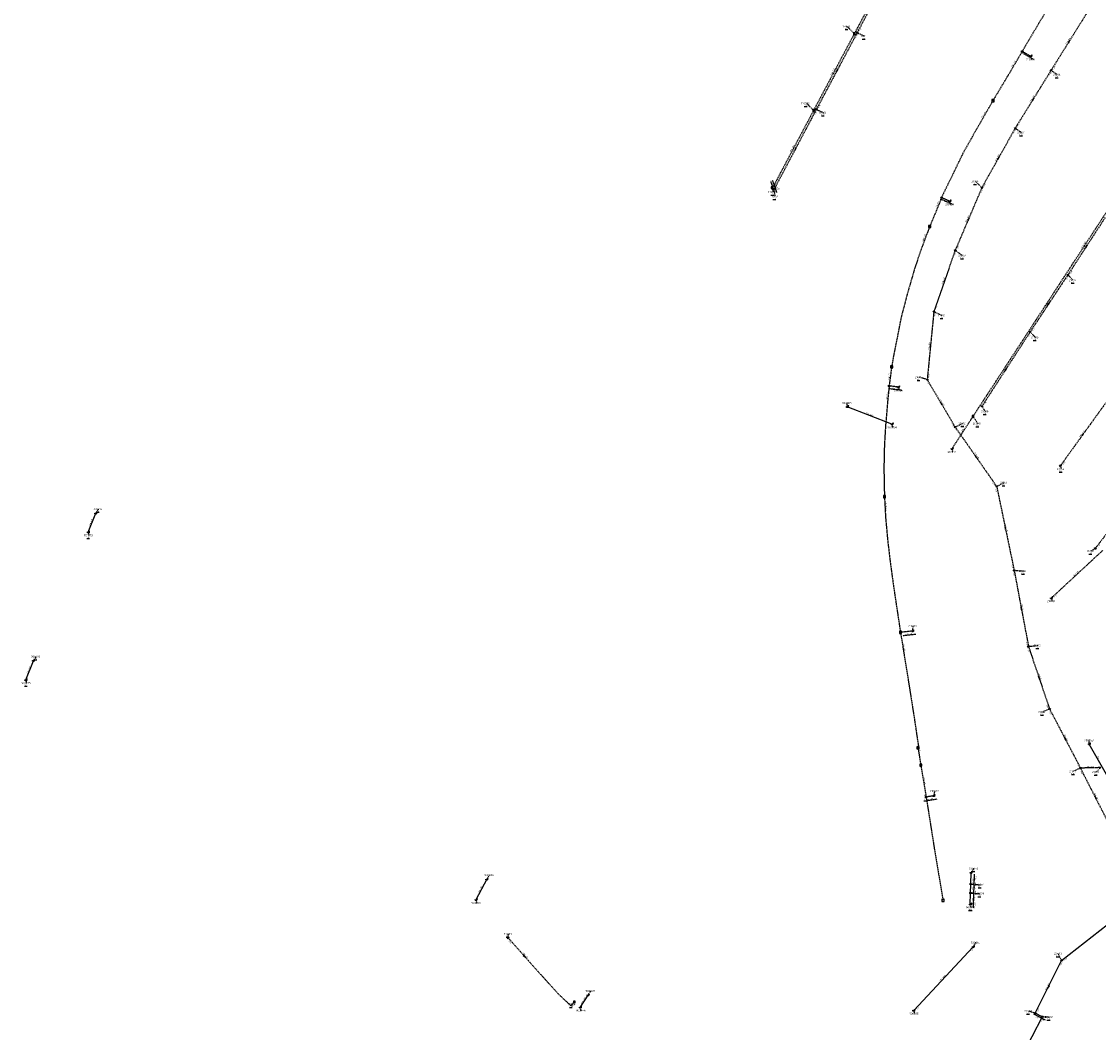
# Model space of a CAD drawing. Extents: x 188323 to 208361, y 565368 to 574910.
# Tile 89 of 256: x 200535 to 201337, y 570739 to 571492. Entities that reach past the tile are written whole.
import ezdxf

# ---------------------------------------------------------------- set-up
doc = ezdxf.new("R2010")
doc.units = 0
doc.linetypes.add('DASHDOT', pattern=[1, 0.5, -0.25, 0, -0.25])
doc.linetypes.add('DASHED', pattern=[0.75, 0.5, -0.25])
doc.layers.get('0').update_dxf_attribs({"linetype": 'CONTINUOUS'})
for name, color, linetype in [('RIO-AFM', 7, 'CONTINUOUS'), ('RIO-BOK', 7, 'CONTINUOUS'), ('RIO-DET', 7, 'CONTINUOUS'), ('RIO-KNP', 7, 'CONTINUOUS'), ('RIO-KNR', 7, 'CONTINUOUS'), ('RIO-LAG', 7, 'CONTINUOUS'), ('RIO-LAG_0B', 7, 'CONTINUOUS'), ('RIO-LAG_1B', 7, 'DASHED'), ('RIO-LAG_2B', 7, 'DASHED'), ('RIO-LEN', 7, 'CONTINUOUS'), ('RIO-MVD', 1, 'CONTINUOUS'), ('RIO-VRB', 6, 'DASHDOT'), ('RIO-VRH', 7, 'CONTINUOUS')]:
    doc.layers.add(name, color=color, linetype=linetype)
doc.styles.add('RIO-TXT', font='isocp.shx')

# ---------------------------------------------------------------- blocks, each defined once
blk = doc.blocks.new('L_VHR')
blk.add_lwpolyline([(-0.5, 0), (0.5, 0), (-0.5, 0.15), (-0.5, -0.15), (0.5, 0)])
blk = doc.blocks.new('K_IPR')
blk.add_lwpolyline([(-0.5, -0.5), (0.5, -0.5), (0.5, 0.5), (-0.5, 0.5)], close=True)
blk.add_solid([(-0.5, 0.5), (0.5, 0.5), (-0.5, -0.5), (0.5, -0.5)])
at = {"style": 'RIO-TXT', "flags": 1}
blk.add_attdef('KNOOPNAAM', (2, 2), '', height=1, dxfattribs=at)
blk = doc.blocks.new('K_IPD')
blk.add_lwpolyline([(-0.496027, 0.307994), (0.503973, 0.307994), (0.003973, -0.558031)], close=True)
blk.add_solid([(-0.496027, 0.307994), (0.503973, 0.307994), (0.003973, -0.558031)])
at = {"style": 'RIO-TXT', "flags": 1}
blk.add_attdef('KNOOPNAAM', (2, 2), '', height=1, dxfattribs=at)
blk = doc.blocks.new('K_FIC')
blk.add_circle((0, 0), 0.0625)
at = {"style": 'RIO-TXT', "flags": 1}
blk.add_attdef('KNOOPNAAM', (2, 2), '', height=1, dxfattribs=at)
blk = doc.blocks.new('K_UTB')
blk.add_lwpolyline([(0.5, 0.15), (0.5, -0.3), (-0.5, -0.3), (-0.5, 0.15), (-0.45, 0.15), (-0.45, -0.25), (0, -0.25), (0.45, -0.25), (0.45, 0.15)], close=True)
blk.add_lwpolyline([(0.85, 0.6), (0.55, 0.65), (0.614828, 0.459583), (0.850842, 0.598937)])
blk.add_arc((0.85, -0.25), 0.85, 90, 180)
at = {"style": 'RIO-TXT', "flags": 1}
blk.add_attdef('KNOOPNAAM', (2, 2), '', height=1, dxfattribs=at)
blk = doc.blocks.new('K_DIV')
for p, q in [((-0.65, 0.65), (-0.65, -0.65)), ((0.65, 0.65), (-0.65, 0.65)), ((0.65, -0.65), (0.65, 0.65)), ((-0.65, -0.65), (0.65, -0.65))]:
    blk.add_line(p, q)
blk = doc.blocks.new('K_TEE')
for p, q in [((-0.15, 0.25), (0.15, 0.25)), ((0, -0.25), (0, 0.25))]:
    blk.add_line(p, q)
blk.add_circle((0, 0), 0.5)
at = {"style": 'RIO-TXT', "flags": 1}
blk.add_attdef('KNOOPNAAM', (2, 2), '', height=1, dxfattribs=at)
blk = doc.blocks.new('K_IPG')
blk.add_circle((0, 0), 0.5)
for points in [[(0, 0), (-0.5, 0), (-0.433013, 0.25)], [(0, 0), (-0.433013, -0.25), (-0.5, 0)], [(0, 0), (-0.433013, 0.25), (-0.25, 0.433013)], [(0, 0), (-0.25, -0.433013), (-0.433013, -0.25)], [(0, 0), (-0.25, 0.433013), (0, 0.5)], [(0, 0), (0, -0.5), (-0.25, -0.433013)], [(0, 0), (0, 0.5), (0.25, 0.433013)], [(0, 0), (0.25, 0.433013), (0.433013, 0.25)], [(0, 0), (0.433013, 0.25), (0.5, 0)], [(0, 0), (0.5, 0), (0.433013, -0.25)], [(0, 0), (0.433013, -0.25), (0.25, -0.433013)], [(0, 0), (0.25, -0.433013), (0, -0.5)]]:
    blk.add_solid(points)
at = {"style": 'RIO-TXT', "flags": 1}
blk.add_attdef('KNOOPNAAM', (2, 2), '', height=1, dxfattribs=at)
blk = doc.blocks.new('K_PUN')
blk.add_lwpolyline([(0.5, 0.5), (-0.5, 0.5), (-0.5, -0.5), (0.5, -0.5)], close=True)
blk.add_solid([(-0.5, -0.5), (0.5, 0.5), (0.5, -0.5)])
at = {"style": 'RIO-TXT', "flags": 1}
blk.add_attdef('KNOOPNAAM', (2, 2), '', height=1, dxfattribs=at)
blk = doc.blocks.new('4_01______11033_____11034_')
at = {"layer": 'RIO-LAG_2B'}
blk.add_line((0, 0), (-3.188, 9.289), dxfattribs=at)
at = {"layer": 'RIO-AFM', "style": 'RIO-TXT'}
blk.add_text('r 250', height=0.9, rotation=288.9266, dxfattribs=at).set_placement((-1.471, 5.829))
at = {"layer": 'RIO-BOK', "style": 'RIO-TXT'}
for p in [(-4.0574, 7.5104), (-2.6541, 3.4246)]:
    blk.add_text('-1.68', height=0.9, rotation=288.9266, dxfattribs=at).set_placement(p)
at = {"layer": 'RIO-LEN', "style": 'RIO-TXT'}
blk.add_text('6m', height=0.9, rotation=288.9266, dxfattribs=at).set_placement((-1.9972, 7.3612))
blk = doc.blocks.new('59_02______210023____210063_')
at = {"layer": 'RIO-LAG_1B'}
blk.add_line((0, 0), (-8.509, 4.905), dxfattribs=at)
at = {"layer": 'RIO-AFM', "style": 'RIO-TXT'}
blk.add_text('r 315', height=0.9, rotation=330.0214, dxfattribs=at).set_placement((-4.9402, 3.4261))
at = {"layer": 'RIO-LEN', "style": 'RIO-TXT'}
blk.add_text('7m', height=0.9, rotation=330.0214, dxfattribs=at).set_placement((-6.3439, 4.2348))
blk = doc.blocks.new('60_02______210024____210062_')
at = {"layer": 'RIO-LAG_1B'}
blk.add_line((0, 0), (-9.025, 3.874), dxfattribs=at)
at = {"layer": 'RIO-AFM', "style": 'RIO-TXT'}
blk.add_text('r 315', height=0.9, rotation=336.746, dxfattribs=at).set_placement((-5.3076, 2.8232))
at = {"layer": 'RIO-LEN', "style": 'RIO-TXT'}
blk.add_text('7m', height=0.9, rotation=336.746, dxfattribs=at).set_placement((-6.7964, 3.4619))
blk = doc.blocks.new('61_02______210025____210061_')
at = {"layer": 'RIO-LAG_1B'}
blk.add_line((0, 0), (-9.745, 1.22), dxfattribs=at)
at = {"layer": 'RIO-AFM', "style": 'RIO-TXT'}
blk.add_text('r 315', height=0.9, rotation=352.8452, dxfattribs=at).set_placement((-5.882, 1.2414))
at = {"layer": 'RIO-LEN', "style": 'RIO-TXT'}
blk.add_text('7m', height=0.9, rotation=352.8452, dxfattribs=at).set_placement((-7.4895, 1.4422))
blk = doc.blocks.new('62_02______210026____210031_')
at = {"layer": 'RIO-LAG_1B'}
blk.add_line((0, 0), (-9.767, -1.038), dxfattribs=at)
at = {"layer": 'RIO-AFM', "style": 'RIO-TXT'}
blk.add_text('r 315', height=0.9, rotation=366.045, dxfattribs=at).set_placement((-6.0105, -0.1349))
at = {"layer": 'RIO-LEN', "style": 'RIO-TXT'}
blk.add_text('9m', height=0.9, rotation=366.045, dxfattribs=at).set_placement((-7.6213, -0.3066))
blk = doc.blocks.new('63_02______210027____210039_')
at = {"layer": 'RIO-LAG_1B'}
blk.add_line((0, 0), (-9.704, -1.517), dxfattribs=at)
at = {"layer": 'RIO-AFM', "style": 'RIO-TXT'}
blk.add_text('r 315', height=0.9, rotation=368.861, dxfattribs=at).set_placement((-5.9969, -0.4305))
at = {"layer": 'RIO-LEN', "style": 'RIO-TXT'}
blk.add_text('6m', height=0.9, rotation=368.861, dxfattribs=at).set_placement((-7.5974, -0.6811))
blk = doc.blocks.new('123_02______22462_____22463_')
at = {"layer": 'RIO-LAG_0B'}
blk.add_line((0, 0), (-8.776, 4.409), dxfattribs=at)
at = {"layer": 'RIO-AFM', "style": 'RIO-TXT'}
blk.add_text('r 630', height=0.9, rotation=333.3063, dxfattribs=at).set_placement((-5.1283, 3.1371))
at = {"layer": 'RIO-BOK', "style": 'RIO-TXT'}
for p in [(-8.1532, 2.5298), (-4.2916, 0.591)]:
    blk.add_text('-1.08', height=0.9, rotation=333.3063, dxfattribs=at).set_placement(p)
at = {"layer": 'RIO-LEN', "style": 'RIO-TXT'}
blk.add_text('6m', height=0.9, rotation=333.3063, dxfattribs=at).set_placement((-6.5761, 3.864))
blk = doc.blocks.new('1290_90______900329____900318_')
at = {"layer": 'RIO-LAG'}
blk.add_line((0, 0), (0.177, 9.819), dxfattribs=at)
at = {"layer": 'RIO-AFM', "style": 'RIO-TXT'}
blk.add_text('r 1000', height=0.9, rotation=88.9541, dxfattribs=at).set_placement((-0.4355, 3.5685))
at = {"layer": 'RIO-BOK', "style": 'RIO-TXT'}
for p in [(1.5033, 5.6935), (1.4251, 1.3742)]:
    blk.add_text('-2.30', height=0.9, rotation=88.9541, dxfattribs=at).set_placement(p)
at = {"layer": 'RIO-LEN', "style": 'RIO-TXT'}
blk.add_text('7m', height=0.9, rotation=88.9541, dxfattribs=at).set_placement((-0.4648, 1.9488))
blk = doc.blocks.new('1291_90______900318____900340_')
at = {"layer": 'RIO-LAG'}
blk.add_line((0, 0), (0.355, 9.814), dxfattribs=at)
at = {"layer": 'RIO-AFM', "style": 'RIO-TXT'}
blk.add_text('r 1000', height=0.9, rotation=87.9171, dxfattribs=at).set_placement((-0.3708, 3.5758))
at = {"layer": 'RIO-BOK', "style": 'RIO-TXT'}
for p in [(1.6061, 5.6654), (1.4497, 1.3482)]:
    blk.add_text('-1.10', height=0.9, rotation=87.9171, dxfattribs=at).set_placement(p)
at = {"layer": 'RIO-LEN', "style": 'RIO-TXT'}
blk.add_text('9m', height=0.9, rotation=87.9171, dxfattribs=at).set_placement((-0.4295, 1.9569))
blk = doc.blocks.new('1292_90______900351____900329_')
at = {"layer": 'RIO-LAG'}
blk.add_line((0, 0), (0.221, 9.818), dxfattribs=at)
at = {"layer": 'RIO-AFM', "style": 'RIO-TXT'}
blk.add_text('r 1000', height=0.9, rotation=88.7014, dxfattribs=at).set_placement((-0.4197, 3.5704))
at = {"layer": 'RIO-BOK', "style": 'RIO-TXT'}
for p in [(1.5284, 5.6868), (1.4311, 1.3679)]:
    blk.add_text('-1.10', height=0.9, rotation=88.7014, dxfattribs=at).set_placement(p)
at = {"layer": 'RIO-LEN', "style": 'RIO-TXT'}
blk.add_text('8m', height=0.9, rotation=88.7014, dxfattribs=at).set_placement((-0.4562, 1.9508))

msp = doc.modelspace()

# ---------------------------------------------------------------- linework, layer by layer
at = {"layer": 'RIO-LAG'}
for p, q in [((201183.008, 571191.808), (201149.728, 571204.672)), ((200584.416, 571111.296), (200590.096, 571125.376)), ((200537.984, 571001.216), (200543.664, 571015.552)), ((201343.84, 570928.96), (201329.888, 570953.472)), ((200881.216, 570852.736), (200873.2, 570837.44)), ((201241.664, 570849.152), (201241.984, 570857.664)), ((201241.552, 570842.496), (201241.664, 570849.152)), ((201241.36, 570834.048), (201241.552, 570842.496)), ((201243.504, 570802.432), (201199.264, 570754.944)), ((200950.864, 570757.312), (200956.688, 570766.464))]:
    msp.add_line(p, q, dxfattribs=at)
at = {"layer": 'RIO-LAG_0B'}
for p, q in [((201309.344, 570792.32), (201373.152, 570842.368)), ((201289.696, 570752.96), (201309.344, 570792.32)), ((201294.912, 570750.336), (201277.92, 570717.824)), ((201294.912, 570750.336), (201289.696, 570752.96))]:
    msp.add_line(p, q, dxfattribs=at)
at = {"layer": 'RIO-LAG_1B'}
for p, q in [((201171.184, 571512.96), (201155.024, 571482.752)), ((201155.024, 571482.752), (201124.688, 571425.536)), ((201286.24, 571465.792), (201280, 571469.376)), ((201225.968, 571357.888), (201219.984, 571360.448)), ((201187.856, 571219.392), (201180.928, 571220.224)), ((201227.712, 571173.44), (201243.424, 571197.632)), ((201301.744, 571062.272), (201339.984, 571097.728)), ((201198.32, 571037.632), (201189.344, 571036.672)), ((201204.496, 570937.792), (201208.448, 570913.984)), ((201214.016, 570914.88), (201208.448, 570913.984))]:
    msp.add_line(p, q, dxfattribs=at)
for points in [[(201243.424, 571197.632), (201409.584, 571452.096), (201459.744, 571528.32)], [(201314, 571526.656), (201301.616, 571505.664), (201292.464, 571490.56), (201280.144, 571469.76), (201280, 571469.376)], [(201280, 571469.376), (201268.656, 571450.24), (201258.24, 571432.768)], [(201258.24, 571432.768), (201246.048, 571411.648), (201235.808, 571393.408), (201227.232, 571375.68), (201220.928, 571362.752), (201219.984, 571360.448)], [(201124.688, 571425.536), (201094.256, 571368.128), (201093.68, 571367.936)], [(201219.984, 571360.448), (201215.584, 571349.76), (201211.12, 571339.008)], [(201211.12, 571339.008), (201204.704, 571321.984), (201199.776, 571307.392), (201194.192, 571288), (201189.792, 571271.104), (201187.168, 571257.664), (201184.512, 571244.288), (201182.736, 571234.496)], [(201182.736, 571234.496), (201180.896, 571220.288), (201180.928, 571220.224)], [(201180.928, 571220.224), (201179.504, 571206.016), (201178.208, 571190.464), (201177.376, 571176.32), (201176.992, 571158.912), (201177.408, 571137.792)], [(201177.408, 571137.792), (201178.288, 571121.792), (201179.872, 571104.384), (201181.84, 571087.936), (201184.048, 571071.872), (201187.28, 571050.24), (201189.344, 571036.672)], [(201189.344, 571036.672), (201193.072, 571013.632), (201196.128, 570994.816), (201199.264, 570974.912), (201200.992, 570963.392), (201202.768, 570951.616), (201202.448, 570950.656)], [(201202.448, 570950.656), (201202.544, 570949.696), (201204.496, 570937.792)], [(201208.448, 570913.984), (201208.458, 570913.994), (201214.544, 570875.648), (201221.008, 570837.056)]]:
    msp.add_lwpolyline(points, dxfattribs=at)
at = {"layer": 'RIO-LAG_2B'}
for p, q in [((201172.384, 571512.128), (201157.104, 571483.328)), ((201328.432, 571498.496), (201301.504, 571455.36)), ((201157.104, 571483.328), (201126.704, 571426.24)), ((201301.504, 571455.36), (201274.8, 571412.224)), ((201274.8, 571412.224), (201249.952, 571367.936)), ((201094.816, 571366.848), (201092.88, 571372.544)), ((201249.952, 571367.936), (201230.096, 571321.216)), ((201341.888, 571345.792), (201314.048, 571302.976)), ((201230.096, 571321.216), (201214.208, 571275.648)), ((201314.048, 571302.976), (201285.904, 571260.48)), ((201214.208, 571275.648), (201209.232, 571224.96)), ((201285.904, 571260.48), (201250.016, 571205.056)), ((201209.232, 571224.96), (201230.064, 571189.696)), ((201342.224, 571207.616), (201308.432, 571160.768)), ((201230.064, 571189.696), (201260.96, 571145.472)), ((201260.96, 571145.472), (201273.984, 571082.88)), ((201368.448, 571143.296), (201334.368, 571099.136)), ((201273.984, 571082.88), (201284.688, 571026.176)), ((201284.688, 571026.176), (201300.368, 570979.648)), ((201300.368, 570979.648), (201323.424, 570935.552)), ((201338.464, 570935.936), (201323.424, 570935.552)), ((201345.472, 570892.416), (201323.424, 570935.552))]:
    msp.add_line(p, q, dxfattribs=at)
for points in [[(201126.704, 571426.24), (201095.392, 571367.04), (201094.816, 571366.848)], [(200897.104, 570809.152), (200921.568, 570781.696), (200935.136, 570766.656), (200942.416, 570760), (200943.52, 570758.912), (200944.416, 570758.784), (200946.384, 570761.216)]]:
    msp.add_lwpolyline(points, dxfattribs=at)
at = {"layer": 'RIO-VRB'}
for p, q in [((201155.02, 571482.75), (201149.5991, 571487.9964)), ((201157.1, 571483.35), (201162.3609, 571481.0122)), ((201286.24, 571465.79), (201286.7735, 571463.4616)), ((201301.51, 571455.37), (201306.1634, 571452.1647)), ((201124.69, 571425.53), (201119.2691, 571430.7764)), ((201126.7, 571426.21), (201131.9609, 571423.8722)), ((201274.8, 571412.22), (201279.4534, 571409.0147)), ((201249.96, 571367.94), (201245.3053, 571372.5438)), ((201093.68, 571367.93), (201094.3871, 571364.6168)), ((201094.82, 571366.87), (201095.8741, 571361.5871)), ((201225.97, 571357.88), (201226.5035, 571355.5516)), ((201230.1, 571321.23), (201235.5194, 571317.3819)), ((201314.04, 571302.99), (201317.9445, 571299.0359)), ((201214.2, 571275.67), (201220.3269, 571272.8322)), ((201285.9, 571260.45), (201289.8045, 571256.4959)), ((201209.23, 571224.99), (201203.247, 571226.7431)), ((201187.85, 571219.38), (201188.3835, 571217.0516)), ((201149.72, 571204.67), (201149.7197, 571207.445)), ((201250.02, 571205.04), (201252.557, 571201.3447)), ((201243.43, 571197.63), (201246.9669, 571192.2025)), ((201183.01, 571191.79), (201183.5435, 571189.4616)), ((201230.07, 571189.68), (201235.7786, 571192.458)), ((201227.71, 571173.47), (201228.2435, 571171.1416)), ((201308.43, 571160.77), (201308.9635, 571158.4416)), ((201260.96, 571145.48), (201266.6686, 571148.258)), ((200590.1, 571125.39), (200592.0764, 571128.4458)), ((200584.42, 571111.28), (200584.9535, 571108.9516)), ((201334.36, 571099.14), (201331.2394, 571097.2194)), ((201273.99, 571082.89), (201280.9575, 571082.3613)), ((201301.74, 571062.24), (201302.2735, 571059.9116)), ((201198.32, 571037.63), (201198.8535, 571041.3584)), ((201284.69, 571026.19), (201291.765, 571026.89)), ((200543.67, 571015.53), (200545.6464, 571018.5858)), ((200537.99, 571001.22), (200538.5235, 570998.8916)), ((201300.37, 570979.66), (201295.11, 570977.3206)), ((201329.88, 570953.5), (201329.8797, 570956.275)), ((201323.42, 570935.54), (201318.16, 570933.2006)), ((201338.46, 570935.91), (201335.1994, 570932.721)), ((201214.02, 570914.85), (201215.0714, 570918.4397)), ((201241.98, 570857.69), (201243.9564, 570860.7458)), ((200881.22, 570852.75), (200883.1964, 570855.8058)), ((201241.67, 570849.13), (201248.6375, 570848.6013)), ((200873.2, 570837.44), (200873.7335, 570835.1116)), ((201241.55, 570842.5), (201248.5175, 570841.9713)), ((201241.36, 570834.06), (201241.8935, 570831.7316)), ((200897.11, 570809.16), (200897.1097, 570811.935)), ((201243.51, 570802.43), (201245.4864, 570805.4858)), ((201309.34, 570792.31), (201306.8016, 570797.4045)), ((200956.69, 570766.48), (200958.6664, 570769.5358)), ((200946.39, 570761.2), (200944.4144, 570759.5436)), ((200950.87, 570757.3), (200951.4035, 570754.9716)), ((201199.26, 570754.96), (201199.7935, 570752.6316)), ((201289.69, 570752.94), (201284.6918, 570754.5198)), ((201294.92, 570750.31), (201299.9179, 570750.1286))]:
    msp.add_line(p, q, dxfattribs=at)

# ---------------------------------------------------------------- block references
at = {"layer": 'RIO-DET'}
for name, p in [('59_02______210023____210063_', (201288.736, 571463.296)), ('4_01______11033_____11034_', (201097.312, 571364.352)), ('60_02______210024____210062_', (201228.464, 571355.392)), ('61_02______210025____210061_', (201190.352, 571216.896)), ('62_02______210026____210031_', (201200.816, 571035.136)), ('63_02______210027____210039_', (201216.512, 570912.32)), ('1291_90______900318____900340_', (201244.176, 570846.656)), ('1290_90______900329____900318_', (201244.048, 570840)), ('1292_90______900351____900329_', (201243.856, 570831.552)), ('123_02______22462_____22463_', (201297.424, 570747.84))]:
    msp.add_blockref(name, p, dxfattribs=at)
at = {"layer": 'RIO-KNP', "xscale": 1.25, "yscale": 1.25, "zscale": 1.25}
for name, p in [('K_IPR', (201155.024, 571482.752)), ('K_IPD', (201157.104, 571483.328)), ('K_TEE', (201280, 571469.376)), ('K_UTB', (201286.24, 571465.792)), ('K_IPD', (201301.504, 571455.36)), ('K_DIV', (201258.24, 571432.768)), ('K_IPR', (201124.688, 571425.536)), ('K_IPD', (201126.704, 571426.24)), ('K_IPD', (201274.8, 571412.224)), ('K_FIC', (201092.88, 571372.544)), ('K_IPR', (201093.68, 571367.936)), ('K_IPD', (201094.816, 571366.848)), ('K_IPD', (201249.952, 571367.936)), ('K_TEE', (201219.984, 571360.448)), ('K_UTB', (201225.968, 571357.888)), ('K_DIV', (201211.12, 571339.008)), ('K_IPD', (201230.096, 571321.216)), ('K_IPD', (201314.048, 571302.976)), ('K_IPD', (201214.208, 571275.648)), ('K_IPD', (201285.904, 571260.48)), ('K_DIV', (201182.736, 571234.496)), ('K_TEE', (201180.928, 571220.224)), ('K_UTB', (201187.856, 571219.392)), ('K_IPD', (201209.232, 571224.96)), ('K_UTB', (201149.728, 571204.672)), ('K_IPD', (201250.016, 571205.056)), ('K_IPR', (201243.424, 571197.632)), ('K_UTB', (201183.008, 571191.808)), ('K_IPD', (201230.064, 571189.696)), ('K_UTB', (201227.712, 571173.44)), ('K_IPD', (201308.432, 571160.768)), ('K_IPD', (201260.96, 571145.472)), ('K_DIV', (201177.408, 571137.792)), ('K_UTB', (200590.096, 571125.376)), ('K_UTB', (200584.416, 571111.296)), ('K_IPD', (201334.368, 571099.136)), ('K_IPD', (201273.984, 571082.88)), ('K_UTB', (201301.744, 571062.272)), ('K_DIV', (201189.344, 571036.672)), ('K_UTB', (201198.32, 571037.632)), ('K_IPD', (201284.688, 571026.176)), ('K_UTB', (200543.664, 571015.552)), ('K_UTB', (200537.984, 571001.216)), ('K_IPD', (201300.368, 570979.648)), ('K_DIV', (201202.448, 570950.656)), ('K_UTB', (201329.888, 570953.472)), ('K_DIV', (201204.496, 570937.792)), ('K_IPD', (201323.424, 570935.552)), ('K_UTB', (201214.016, 570914.88)), ('K_TEE', (201208.448, 570913.984)), ('K_UTB', (200881.216, 570852.736)), ('K_UTB', (201241.984, 570857.664)), ('K_IPG', (201241.552, 570842.496)), ('K_IPG', (201241.664, 570849.152)), ('K_UTB', (200873.2, 570837.44)), ('K_DIV', (201221.008, 570837.056)), ('K_UTB', (201241.36, 570834.048)), ('K_IPD', (200897.104, 570809.152)), ('K_UTB', (201243.504, 570802.432)), ('K_IPG', (201309.344, 570792.32)), ('K_UTB', (200956.688, 570766.464)), ('K_PUN', (200946.384, 570761.216)), ('K_UTB', (200950.864, 570757.312)), ('K_UTB', (201199.264, 570754.944)), ('K_IPG', (201289.696, 570752.96)), ('K_IPG', (201294.912, 570750.336))]:
    msp.add_blockref(name, p, dxfattribs=at)
at = {"layer": 'RIO-VRH', "xscale": 2, "yscale": 2, "zscale": 2}
for p, rotation in [((201314.97, 571476.925), 418.0115), ((201141.9, 571454.78), 241.9796), ((201288.155, 571433.795), 418.2365), ((201111.045, 571396.635), 242.1), ((201262.38, 571390.08), 420.7025), ((201240.03, 571344.585), 426.9592), ((201327.96, 571324.385), 416.9454), ((201222.15, 571298.45), 430.7544), ((201299.97, 571281.72), 416.5099), ((201211.715, 571250.33), 444.3906), ((201267.96, 571232.745), 417.0697), ((201219.65, 571207.335), 480.5551), ((201325.33, 571184.2), 414.1917), ((201245.515, 571167.58), 484.954), ((201267.475, 571114.185), 281.7678), ((201279.34, 571054.54), 460.6948), ((201292.53, 571002.925), 468.6303), ((201311.895, 570957.6), 477.5906), ((201334.445, 570913.98), 117.0899), ((200909.34, 570795.42), 311.6772), ((201299.515, 570772.625), 243.4693)]:
    msp.add_blockref('L_VHR', p, dxfattribs=dict(at, rotation=rotation))

# ---------------------------------------------------------------- texts
at = {"layer": 'RIO-AFM', "style": 'RIO-TXT'}
for s, rotation, p in [('r 200', 418.0115, (201314.1033, 571476.5105)), ('r 315', 419.2998, (201273.4758, 571459.3918)), ('r 200', 422.0675, (201139.016, 571453.6675)), ('r 250', 421.9796, (201141.0602, 571454.3087)), ('r 200', 418.2365, (201287.2899, 571433.3771)), ('r 315', 420.0248, (201251.3007, 571421.7511)), ('r 200', 422.0602, (201108.6308, 571396.3524)), ('r 250', 422.1, (201110.2056, 571396.1622)), ('r 200', 420.7025, (201261.5338, 571389.6254)), ('r 315', 427.6211, (201217.0163, 571354.5472)), ('r 200', 426.9592, (201239.2384, 571344.0408)), ('r 315', 429.378, (201207.2516, 571330.182)), ('r 200', 56.8517, (201325.7909, 571324.6809)), ('r 250', 416.9454, (201327.0858, 571323.9869)), ('r 200', 430.7544, (201221.3969, 571297.8543)), ('r 250', 416.5099, (201299.0929, 571281.3287)), ('r 200', 444.3906, (201211.1227, 571249.5739)), ('r 315', 442.6393, (201181.2064, 571226.6508)), ('r 250', 417.0697, (201267.0827, 571232.3476)), ('r 315', 444.3248, (201179.6334, 571212.3881)), ('r 200', 300.5551, (201219.6795, 571208.2934)), ('r 1300', 338.8505, (201165.5414, 571199.0962)), ('r 200', 56.9437, (201234.7092, 571185.1438)), ('r 200', 414.1917, (201324.4361, 571183.8458)), ('r 200', 304.954, (201245.4742, 571168.5402)), ('r 315', 273.1549, (201178.3243, 571130.3522)), ('r 400', 68.0658, (200586.4937, 571117.7702)), ('r 200', 281.7678, (201267.8186, 571115.0846)), ('r 200', 42.8361, (201319.9308, 571079.7906)), ('r 200', 280.6948, (201279.6985, 571055.4326)), ('r 315', 279.1877, (201191.5811, 571026.051)), ('r 400', 68.3437, (200540.0665, 571007.8066)), ('r 200', 288.6303, (201292.7592, 571003.8577)), ('r 200', 297.5906, (201311.9764, 570958.5569)), ('r 315', 275.9554, (201202.9131, 570951.0478)), ('r 200', 361.4091, (201330.1173, 570936.2092)), ('r 315', 279.4198, (201206.8328, 570926.7773)), ('r 315', 450, (201207.9406, 570913.1597)), ('r 200', 297.0899, (201334.5343, 570914.9361)), ('r 400', 422.3463, (200876.3866, 570844.6114)), ('r 200', 311.6772, (200909.183, 570796.3651)), ('r 1000', 407.0059, (201220.2679, 570778.259)), ('r 630', 63.4693, (201298.7059, 570772.1235)), ('r 300', 57.62, (200952.9239, 570761.4735))]:
    msp.add_text(s, height=0.9, rotation=rotation, dxfattribs=at).set_placement(p)
at = {"layer": 'RIO-BOK', "style": 'RIO-TXT'}
for s, rotation, p in [('-0.06', 421.8347, (201156.9145, 571483.3246)), ('-1.42', 422.0215, (201158.9926, 571483.9308)), ('-0.06', 422.0675, (201154.3029, 571478.49)), ('-1.42', 421.9796, (201156.3764, 571479.091)), ('-1.60', 418.2365, (201300.5172, 571451.1624)), ('-1.60', 418.0115, (201303.4386, 571455.817)), ('-0.06', 422.0675, (201126.5822, 571426.1123)), ('-1.55', 421.9796, (201128.5931, 571426.7894)), ('-0.06', 422.0602, (201123.9721, 571421.2698)), ('-1.55', 422.1, (201125.984, 571421.9501)), ('-1.53', 418.2365, (201276.7268, 571412.6746)), ('-1.53', 420.7025, (201273.9894, 571407.9739)), ('-0.06', 378.4331, (201095.4512, 571367.0456)), ('-1.68', 378.4331, (201096.5912, 571365.9856)), ('-1.47', 426.9592, (201249.6169, 571363.6306)), ('-1.47', 420.7025, (201251.8655, 571368.4771)), ('-1.41', 426.9592, (201231.9356, 571321.9716)), ('-1.41', 430.7544, (201230.0444, 571316.9068)), ('-0.80', 416.5099, (201312.9212, 571298.815)), ('-0.80', 416.9454, (201315.9766, 571303.401)), ('-1.35', 430.7544, (201215.9825, 571276.5314)), ('-1.35', 444.3906, (201215.1637, 571271.4564)), ('-0.55', 416.5099, (201287.8397, 571260.8463)), ('-0.55', 417.0697, (201284.8138, 571256.2691)), ('-1.29', 444.3906, (201210.7591, 571226.2474)), ('-1.29', 300.5551, (201208.737, 571223.0726)), ('-0.35', 417.0697, (201251.9557, 571205.4552)), ('-1.23', 300.5551, (201226.8007, 571192.5108)), ('-1.23', 304.954, (201229.7255, 571187.7305)), ('-0.35', 414.1917, (201310.3841, 571161.0875)), ('-1.17', 304.954, (201257.4899, 571148.0565)), ('-1.10', 281.7678, (201259.8757, 571143.8236)), ('-0.35', 412.3422, (201336.3233, 571099.3943)), ('-1.17', 281.7678, (201271.8208, 571086.6266)), ('-1.10', 280.6948, (201272.8749, 571081.2542)), ('-0.27', 42.8361, (201303.7183, 571062.1652)), ('-0.97', 280.6948, (201282.5874, 571029.9657)), ('-0.97', 288.6303, (201283.8114, 571024.4159)), ('-0.85', 288.6303, (201297.7609, 570983.1076)), ('-0.85', 297.5906, (201299.7785, 570977.7707)), ('-0.75', 297.5906, (201320.3065, 570938.5388)), ('-0.60', 297.0899, (201322.812, 570933.6559)), ('-0.45', 311.6772, (200896.9962, 570807.1835)), ('-0.80', 407.0059, (201241.7101, 570798.5025)), ('-1.04', 63.4693, (201308.7614, 570788.0158)), ('-1.04', 38.1121, (201311.3055, 570792.0726)), ('-0.50', 50.3548, (200944.8519, 570757.1489)), ('-0.80', 407.0059, (201201.2385, 570755.0306)), ('-1.08', 63.4693, (201291.5678, 570753.5672)), ('-1.08', 422.3517, (201294.24, 570746.0384))]:
    msp.add_text(s, height=0.9, rotation=rotation, dxfattribs=at).set_placement(p)
at = {"layer": 'RIO-KNR', "style": 'RIO-TXT'}
for s, p in [('110031', (201145.7741, 571487.2464)), ('11031', (201159.1734, 571480.2622)), ('210023', (201282.9485, 571462.7116)), ('21006', (201302.9759, 571451.4147)), ('110032', (201115.4441, 571430.0264)), ('11032', (201128.7734, 571423.1222)), ('21007', (201276.2659, 571408.2647)), ('21008', (201242.1178, 571371.7938)), ('110033', (201090.5621, 571363.8668)), ('11033', (201092.6866, 571360.8371)), ('210024', (201222.6785, 571354.8016)), ('21009', (201232.3319, 571316.6319)), ('21034', (201314.757, 571298.2859)), ('21010', (201217.1394, 571272.0822)), ('21035', (201286.617, 571255.7459)), ('21011', (201200.0595, 571225.9931)), ('210025', (201184.5585, 571216.3016)), ('900805', (201145.8947, 571206.695)), ('21036', (201249.3695, 571200.5947)), ('900804', (201179.7185, 571188.7116)), ('21012', (201232.5911, 571191.708)), ('210017', (201243.1419, 571191.4525)), ('210016', (201224.4185, 571170.3916)), ('21044', (201305.776, 571157.6916)), ('21013', (201263.4811, 571147.508)), ('901674', (200588.2514, 571127.6958)), ('901673', (200581.1285, 571108.2016)), ('21052', (201328.0519, 571096.4694)), ('21014', (201277.77, 571081.6113)), ('210001', (201298.4485, 571059.1616)), ('210026', (201195.0285, 571040.6084)), ('21015', (201288.5775, 571026.14)), ('901676', (200541.8214, 571017.8358)), ('901675', (200534.6985, 570998.1416)), ('21016', (201291.9225, 570976.5706)), ('900053', (201326.0547, 570955.525)), ('21017', (201314.9725, 570932.4506)), ('21091', (201332.0119, 570931.971)), ('210027', (201211.2464, 570917.6897)), ('900340', (201240.1314, 570859.9958)), ('900806', (200879.3714, 570855.0558)), ('900318', (201244.8125, 570847.8513)), ('900807', (200869.9085, 570834.3616)), ('900329', (201244.6925, 570841.2213)), ('900351', (201238.0685, 570830.9816)), ('75283', (200893.9222, 570811.185)), ('900814', (201241.6614, 570804.7358)), ('22480', (201303.6141, 570796.6545)), ('900809', (200954.8414, 570768.7858)), ('75284', (200941.2269, 570758.7936)), ('900808', (200947.5785, 570754.2216)), ('22463', (201281.5043, 570753.7698)), ('900815', (201195.9685, 570751.8816)), ('22462', (201296.7304, 570749.3786))]:
    msp.add_text(s, height=1.5, dxfattribs=at).set_placement(p)
at = {"layer": 'RIO-LEN', "style": 'RIO-TXT'}
for s, rotation, p in [('51m', 418.0115, (201312.9604, 571474.6777)), ('65m', 422.0675, (201138.0056, 571451.7584)), ('65m', 421.9796, (201140.0469, 571452.4011)), ('43m', 419.2998, (201272.3744, 571457.5337)), ('51m', 418.2365, (201286.1542, 571431.5397)), ('82m', 420.0248, (201250.2229, 571419.8792)), ('66m', 422.0602, (201107.6201, 571394.4435)), ('68m', 422.1, (201109.1963, 571394.2525)), ('51m', 420.7025, (201260.4782, 571387.7409)), ('23m', 427.6211, (201216.1954, 571352.5493)), ('51m', 426.9592, (201238.3945, 571342.0524)), ('109m', 429.378, (201206.3026, 571327.6542)), ('395m', 56.8517, (201324.3148, 571322.4202)), ('51m', 416.9454, (201325.909, 571322.1756)), ('48m', 430.7544, (201220.6864, 571295.8144)), ('51m', 416.5099, (201297.9024, 571279.5264)), ('51m', 444.3906, (201210.9133, 571247.4241)), ('66m', 417.0697, (201265.9098, 571230.5337)), ('14m', 442.6393, (201180.9313, 571224.5084)), ('83m', 444.3248, (201179.4215, 571210.2385)), ('41m', 300.5551, (201218.5804, 571210.1528)), ('36m', 338.8505, (201163.5264, 571199.8743)), ('29m', 56.9437, (201233.5312, 571183.3333)), ('58m', 414.1917, (201323.1736, 571182.0931)), ('54m', 304.954, (201244.2357, 571170.3099)), ('102m', 273.1549, (201178.1744, 571133.048)), ('15m', 68.0658, (200585.687, 571115.7665)), ('64m', 281.7678, (201267.377, 571117.199)), ('52m', 42.8361, (201318.347, 571078.3219)), ('58m', 280.6948, (201279.2966, 571057.5549)), ('87m', 279.1877, (201191.2351, 571028.1832)), ('15m', 68.3437, (200539.2696, 571005.799)), ('49m', 288.6303, (201292.0681, 571005.9042)), ('50m', 297.5906, (201310.975, 570960.4707)), ('13m', 275.9554, (201202.688, 570953.196)), ('28m', 299.6302, (201335.6988, 570944.2925)), ('15m', 361.4091, (201327.958, 570936.1547)), ('24m', 279.4198, (201206.4782, 570928.908)), ('48m', 297.0899, (201333.5497, 570916.8586)), ('78m', 450, (201207.9423, 570910.9997)), ('17m', 422.3463, (200875.3855, 570842.6974)), ('72m', 311.6772, (200907.7459, 570797.9776)), ('65m', 407.0059, (201218.796, 570776.6781)), ('44m', 63.4693, (201297.7412, 570770.1908)), ('11m', 57.62, (200951.7674, 570759.6492))]:
    msp.add_text(s, height=0.9, rotation=rotation, dxfattribs=at).set_placement(p)
at = {"layer": 'RIO-MVD', "style": 'RIO-TXT'}
for s, p in [('%%U1.32', (201148.0691, 571485.8464)), ('%%U1.32', (201160.8309, 571478.8622)), ('%%U1.05', (201304.6334, 571450.0147)), ('%%U1.32', (201117.7391, 571428.6264)), ('%%U1.32', (201130.4309, 571421.7222)), ('%%U1.05', (201277.9234, 571406.8647)), ('%%U1.05', (201243.7753, 571370.3938)), ('%%U1.32', (201092.8571, 571362.4668)), ('%%U1.32', (201094.3441, 571359.4371)), ('%%U1.05', (201233.9894, 571315.2319)), ('%%U1.05', (201316.4145, 571296.8859)), ('%%U1.02', (201218.7969, 571270.6822)), ('%%U1.05', (201288.2745, 571254.3459)), ('%%U1.02', (201201.717, 571224.5931)), ('%%U1.05', (201251.027, 571199.1947)), ('%%U1.03', (201234.2486, 571190.308)), ('%%U1.05', (201245.4369, 571190.0525)), ('%%U1.05', (201307.4335, 571156.2916)), ('%%U1.01', (201265.1386, 571146.108)), ('%%U1.81', (200590.5464, 571126.2958)), ('%%U1.81', (200583.4235, 571106.8016)), ('%%U1.05', (201329.7094, 571095.0694)), ('%%U1.05', (201279.4275, 571080.2113)), ('%%U1.05', (201290.235, 571024.74)), ('%%U1.81', (200544.1164, 571016.4358)), ('%%U1.81', (200536.9935, 570996.7416)), ('%%U1.05', (201293.58, 570975.1706)), ('%%U1.05', (201316.63, 570931.0506)), ('%%U1.04', (201333.6694, 570930.571)), ('%%U-1.10', (201242.0439, 570858.5958)), ('%%U1.35', (201247.1075, 570846.4513)), ('%%U1.35', (201246.9875, 570839.8213)), ('%%U-1.10', (201239.981, 570829.5816)), ('%%U0.55', (200895.5797, 570809.785)), ('%%U0.78', (201305.2716, 570795.2545)), ('%%U1.18', (200942.8844, 570757.3936)), ('%%U0.70', (201283.1618, 570752.3698)), ('%%U0.70', (201298.3879, 570747.9786))]:
    msp.add_text(s, height=0.9, dxfattribs=at).set_placement(p)

doc.saveas('drawing.dxf')
